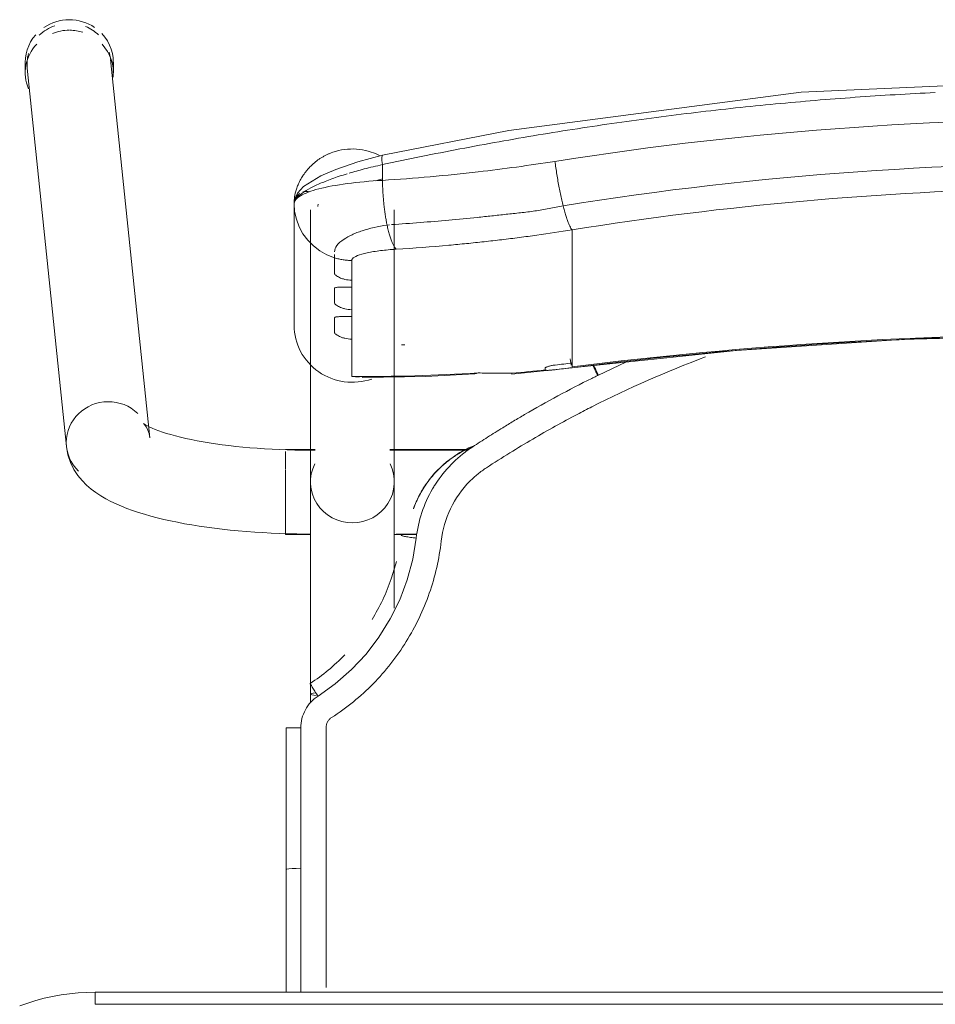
# Model space of a CAD drawing. Header units: metres. Extents: x 3 to 42.2, y -72.9 to -48.7.
# Tile 121 of 189: x 37.407 to 37.633, y -55.584 to -55.341. Entities that reach past the tile are written whole.
import ezdxf

# ---------------------------------------------------------------- set-up
doc = ezdxf.new("R2010")
doc.units = ezdxf.units.M
doc.layers.add('I-FURN', color=7, linetype='Continuous', lineweight=18)

# ---------------------------------------------------------------- blocks, each defined once
blk = doc.blocks.new('ConjuntoParaAlunoTamanho6 - CJA06_ConjuntoParaAlunoTamanho6-V18-1PAV')
at = {"layer": 'I-FURN', "color": 253, "true_color": 0xaaaaaa}
for p, q in [((-0.2643, 0.29456), (-0.2643, 0.29197)), ((-0.23354, 0.20182), (-0.24321, 0.29526)), ((-0.24254, 0.29197), (-0.24254, 0.29456)), ((-0.2638, 0.29312), (-0.25413, 0.19969)), ((-0.1979, 0.25969), (-0.1979, 0.22964)), ((-0.19385, 0.25812), (-0.19385, 0.19097)), ((-0.19207, 0.25896), (-0.19202, 0.25906)), ((-0.19202, 0.25906), (-0.19192, 0.25949)), ((-0.17315, 0.19097), (-0.17315, 0.25812)), ((-0.19734, 0.2558), (-0.19665, 0.25395)), ((-0.19665, 0.25395), (-0.1957, 0.25221)), ((-0.17493, 0.25435), (-0.17437, 0.25441)), ((-0.12923, 0.2438), (-0.12923, 0.25317)), ((-0.1957, 0.25221), (-0.19451, 0.25062)), ((-0.12923, 0.24214), (-0.12923, 0.24376)), ((-0.18366, 0.24073), (-0.18366, 0.23904)), ((-0.12923, 0.24214), (-0.12923, 0.23653)), ((-0.12923, 0.23653), (-0.12923, 0.23486)), ((-0.18366, 0.23345), (-0.18366, 0.23176)), ((-0.12923, 0.23486), (-0.12923, 0.22925)), ((-0.12923, 0.22925), (-0.12923, 0.22759)), ((-0.18366, 0.22617), (-0.18366, 0.21701)), ((-0.12923, 0.22759), (-0.12923, 0.22197)), ((-0.12923, 0.22197), (-0.12923, 0.22031)), ((-0.14414, 0.21757), (-0.12926, 0.21915)), ((-0.11598, 0.22048), (-0.1227, 0.21732)), ((-0.18366, 0.21701), (-0.1818, 0.21679)), ((-0.19271, 0.19894), (-0.2, 0.19894)), ((-0.2, 0.19844), (-0.2, 0.19411)), ((-0.19271, 0.19879), (-0.19385, 0.19879)), ((-0.19385, 0.19879), (-0.19385, 0.19845)), ((-0.19385, 0.19845), (-0.19385, 0.19764)), ((-0.15474, 0.19894), (-0.17429, 0.19894)), ((-0.15494, 0.19879), (-0.17429, 0.19879)), ((-0.2, 0.19393), (-0.2, 0.18575)), ((-0.19385, 0.19367), (-0.19385, 0.1916)), ((-0.2, 0.18573), (-0.2, 0.17922)), ((-0.19385, 0.18688), (-0.19385, 0.18582)), ((-0.19385, 0.18371), (-0.19385, 0.18582)), ((-0.2, 0.17916), (-0.2, 0.17794)), ((-0.2, 0.17794), (-0.19377, 0.17794)), ((-0.19385, 0.17809), (-0.19385, 0.17951)), ((-0.17323, 0.17794), (-0.1676, 0.17794)), ((-0.17268, 0.17809), (-0.16757, 0.17809)), ((-0.19385, 0.13857), (-0.19385, 0.13643)), ((-0.19983, 0.13021), (-0.19982, 0.0953)), ((-0.19982, 0.06488), (-0.19982, 0.0953)), ((-0.19982, 0.0953), (-0.19982, 0.09529)), ((-0.19623, 0.09556), (-0.19738, 0.09554)), ((0.247, 0.06497), (-0.247, 0.06497)), ((-0.247, 0.06497), (-0.247, 0.06197)), ((0.247, 0.06497), (-0.247, 0.06497))]:
    blk.add_line(p, q, dxfattribs=at)
at = {"layer": 'I-FURN', "color": 253, "true_color": 0xaaaaaa, "flags": 128}
for points in [[(0.0001, 0.2904), (-0.07267, 0.28721), (-0.14486, 0.2777), (-0.17603, 0.27161)], [(-0.17603, 0.27161), (-0.18218, 0.26997), (-0.18761, 0.26812), (-0.19131, 0.26652), (-0.19557, 0.2639), (-0.19708, 0.26226), (-0.19765, 0.26113), (-0.1979, 0.25971)], [(-0.17607, 0.26928), (-0.17607, 0.26831), (-0.17607, 0.26734), (-0.17607, 0.26637), (-0.17607, 0.2654)], [(-0.1979, 0.24468), (-0.1979, 0.2522), (-0.1979, 0.25971)], [(-0.1979, 0.25969), (-0.19776, 0.25773), (-0.19734, 0.2558)], [(-0.1979, 0.25969), (-0.1979, 0.25218), (-0.1979, 0.24467), (-0.1979, 0.23715), (-0.1979, 0.22964)], [(-0.19451, 0.25062), (-0.19311, 0.2492), (-0.19152, 0.24799)], [(-0.19152, 0.24799), (-0.18977, 0.24701), (-0.1879, 0.24628)], [(-0.1879, 0.24243), (-0.1879, 0.24339), (-0.1879, 0.24435), (-0.1879, 0.24532), (-0.1879, 0.24628)], [(-0.18366, 0.24561), (-0.18366, 0.24439), (-0.18366, 0.24317), (-0.18366, 0.24195), (-0.18366, 0.24073)], [(-0.1879, 0.23515), (-0.1879, 0.23603), (-0.1879, 0.23692), (-0.1879, 0.2378), (-0.1879, 0.23868)], [(-0.18366, 0.23904), (-0.18366, 0.23764), (-0.18366, 0.23624), (-0.18366, 0.23485), (-0.18366, 0.23345)], [(-0.1879, 0.22787), (-0.1879, 0.22876), (-0.1879, 0.22964), (-0.1879, 0.23052), (-0.1879, 0.23141)], [(-0.18366, 0.23176), (-0.18366, 0.23036), (-0.18366, 0.22897), (-0.18366, 0.22757), (-0.18366, 0.22617)], [(-0.12926, 0.21915), (-0.08865, 0.22342), (-0.0479, 0.2261), (-0.00707, 0.22717), (0.03376, 0.22666), (0.07455, 0.22454), (0.11521, 0.22083), (0.12946, 0.21915)], [(-0.1359, 0.2187), (-0.1359, 0.21878), (-0.1359, 0.21886), (-0.1359, 0.21893), (-0.1359, 0.21901)], [(-0.12923, 0.22031), (-0.12923, 0.22007), (-0.12923, 0.21984), (-0.12923, 0.21961), (-0.12923, 0.21937)], [(-0.18111, 0.21677), (-0.16533, 0.21701), (-0.15331, 0.21761)], [(-0.23354, 0.20182), (-0.23373, 0.20287), (-0.23403, 0.20376), (-0.23437, 0.20445), (-0.23469, 0.20492), (-0.23492, 0.20521), (-0.23505, 0.20534), (-0.23507, 0.20536)], [(-0.23507, 0.20536), (-0.23501, 0.20531), (-0.23482, 0.20518), (-0.23451, 0.20499), (-0.23408, 0.20476), (-0.23355, 0.20449), (-0.23291, 0.2042), (-0.23217, 0.20389), (-0.23133, 0.20358), (-0.23041, 0.20326), (-0.22941, 0.20294), (-0.22832, 0.20262), (-0.22717, 0.2023), (-0.22594, 0.20199), (-0.22464, 0.20169), (-0.22328, 0.2014), (-0.22186, 0.20112), (-0.22039, 0.20086), (-0.21886, 0.2006), (-0.21729, 0.20036), (-0.21567, 0.20014), (-0.214, 0.19993), (-0.2123, 0.19973), (-0.21057, 0.19956), (-0.2088, 0.1994), (-0.207, 0.19926), (-0.20518, 0.19913), (-0.20334, 0.19903), (-0.20148, 0.19894), (-0.19961, 0.19888), (-0.19772, 0.19883), (-0.19583, 0.1988), (-0.19394, 0.19879), (-0.19385, 0.19879)], [(-0.25413, 0.19969), (-0.25375, 0.19762), (-0.25311, 0.19572), (-0.25226, 0.19403), (-0.25129, 0.19256), (-0.25023, 0.19128), (-0.24913, 0.19017), (-0.24799, 0.18919), (-0.24683, 0.18832), (-0.24563, 0.18753), (-0.24441, 0.18681), (-0.24316, 0.18615), (-0.24188, 0.18553), (-0.24055, 0.18496), (-0.23919, 0.18441), (-0.23778, 0.1839), (-0.23633, 0.18341), (-0.23483, 0.18295), (-0.2333, 0.18251), (-0.23171, 0.1821), (-0.23008, 0.1817), (-0.22841, 0.18133), (-0.2267, 0.18098), (-0.22495, 0.18064), (-0.22315, 0.18033), (-0.22132, 0.18004), (-0.21946, 0.17976), (-0.21756, 0.17951), (-0.21562, 0.17928), (-0.21366, 0.17906), (-0.21168, 0.17887), (-0.20967, 0.1787), (-0.20763, 0.17855), (-0.20558, 0.17842), (-0.20352, 0.17831), (-0.20144, 0.17823), (-0.19935, 0.17816), (-0.19725, 0.17811), (-0.19515, 0.17809), (-0.19385, 0.17809)], [(-0.19385, 0.13857), (-0.19385, 0.14057), (-0.19385, 0.14257), (-0.19385, 0.14457), (-0.19385, 0.14656), (-0.19385, 0.14855), (-0.19385, 0.15053), (-0.19385, 0.15249), (-0.19385, 0.15444), (-0.19385, 0.15637), (-0.19385, 0.15827), (-0.19385, 0.16015), (-0.19385, 0.162), (-0.19385, 0.16382), (-0.19385, 0.1656), (-0.19385, 0.16735), (-0.19385, 0.16905), (-0.19385, 0.17071), (-0.19385, 0.17233), (-0.19385, 0.1739), (-0.19385, 0.17541), (-0.19385, 0.17687), (-0.19385, 0.17828), (-0.19385, 0.17963), (-0.19385, 0.18092), (-0.19385, 0.18215), (-0.19385, 0.18331), (-0.19385, 0.18441), (-0.19385, 0.18544), (-0.19385, 0.1864), (-0.19385, 0.18729), (-0.19385, 0.1881), (-0.19385, 0.18885), (-0.19385, 0.18951), (-0.19385, 0.19011), (-0.19385, 0.19062), (-0.19385, 0.19097)], [(-0.17315, 0.19097), (-0.17315, 0.19051), (-0.17315, 0.18998), (-0.17315, 0.18937), (-0.17315, 0.18869), (-0.17315, 0.18793), (-0.17315, 0.1871), (-0.17315, 0.18619), (-0.17315, 0.18522), (-0.17315, 0.18417), (-0.17315, 0.18306), (-0.17315, 0.18188), (-0.17315, 0.18064), (-0.17315, 0.17934), (-0.17315, 0.17798), (-0.17315, 0.17656), (-0.17315, 0.17508), (-0.17315, 0.17355), (-0.17315, 0.17198), (-0.17315, 0.17035), (-0.17315, 0.16868), (-0.17315, 0.16696), (-0.17315, 0.16521), (-0.17315, 0.16342), (-0.17315, 0.16159), (-0.17315, 0.15974)], [(-0.16841, 0.18438), (-0.16841, 0.18437), (-0.16841, 0.18435), (-0.16841, 0.18434), (-0.16841, 0.18432)], [(-0.16774, 0.17706), (-0.16861, 0.17188), (-0.16997, 0.16679), (-0.17181, 0.16185), (-0.17415, 0.15713), (-0.17693, 0.15265), (-0.18013, 0.14846), (-0.18374, 0.14461), (-0.18771, 0.14113), (-0.19199, 0.13805)], [(-0.19623, 0.13025), (-0.19623, 0.12331), (-0.19623, 0.11637), (-0.19623, 0.10942), (-0.19623, 0.10249), (-0.19623, 0.09556)], [(-0.19738, 0.09554), (-0.19841, 0.0955), (-0.1992, 0.09544), (-0.19969, 0.09537), (-0.19982, 0.0953)], [(-0.247, 0.06497), (-0.24912, 0.06492), (-0.25124, 0.0648), (-0.25334, 0.06459), (-0.25544, 0.06429), (-0.25753, 0.06391), (-0.2596, 0.06345), (-0.26165, 0.0629), (-0.26367, 0.06228), (-0.26567, 0.06157)], [(0.247, 0.06197), (0.1235, 0.06197), (0, 0.06197), (-0.1235, 0.06197), (-0.247, 0.06197)], [(-0.247, 0.06197), (-0.1235, 0.06197), (0, 0.06197), (0.1235, 0.06197), (0.247, 0.06197)]]:
    blk.add_lwpolyline(points, dxfattribs=at)
at = {"layer": 'I-FURN', "color": 253, "true_color": 0xaaaaaa}
for centre, major_axis, ratio, start_param, end_param in [((-0.25342, 0.29456), (0.01088, 0), 0.965926, 1.570796, 2.185058), ((-0.25342, 0.29456), (0.01088, 0), 0.965926, 0.959427, 1.570796), ((-0.25351, 0.29419), (0.01029, 0.00107), 0.967158, 1.815725, 2.256389), ((-0.25342, 0.29197), (0.01088, 0), 0.965926, 1.570796, 1.965237), ((-0.25342, 0.29197), (0.01088, 0), 0.965926, 1.257624, 1.559899), ((-0.25351, 0.29419), (0.01029, 0.00107), 0.967158, 0.685592, 1.060105), ((-0.25342, 0.29456), (0.01088, 0), 0.965926, 6.170166, 7.020457), ((-0.25342, 0.29197), (0.01088, 0), 0.965926, 2.404268, 3.526261), ((-0.25342, 0.29456), (0.01088, 0), 0.965926, 2.438822, 3.243525), ((-0.25351, 0.29419), (0.01029, 0.00107), 0.967158, 2.780211, 3.141593), ((-0.25342, 0.29197), (0.01088, 0), 0.965926, 6.182855, 7.015454), ((-0.25351, 0.29419), (0.01029, 0.00107), 0.967158, 6.18338, 6.464028), ((-0.1835, 0.22964), (-0.0144, 0), 0.978148, 0, 1.909658), ((0.0001, -0.77159), (1.0211, 0), 0.978148, 1.443771, 1.697822), ((0.0001, -0.77117), (1.0209, 0), 0.978148, 1.443771, 1.697822), ((-0.17927, 0.60128), (0.385, 0), 0.978148, 4.732926, 4.735013), ((-0.1305, 0.22908), (-0.00124, 0.00992), 0.026339, 2.463316, 2.789234), ((-0.17927, 0.60356), (0.395, 0), 0.978148, 4.828782, 4.839414), ((-0.17927, 0.60221), (0.3948, 0), 0.978148, 4.828842, 4.839414), ((-0.17927, 0.60336), (0.395, 0), 0.978148, 4.701279, 4.780293), ((-0.14501, 0.22754), (-0.00087, 0.00996), 0.018501, 2.957526, 3.350225), ((-0.17927, 0.60263), (0.395, 0), 0.978148, 4.801491, 4.822541), ((-0.24383, 0.20075), (0.01029, 0.00107), 0.967158, 1.470991, 3.041787), ((-0.24383, 0.20075), (0.01029, 0.00107), 0.967158, 0.685592, 1.470991), ((-0.24383, 0.20075), (0.01029, 0.00107), 0.967158, 3.041787, 3.827185), ((-0.1835, 0.19097), (0.01035, 0), 0.978148, 2.686587, 4.712389), ((-0.1835, 0.19097), (0.01035, 0), 0.978148, 4.712389, 6.738191), ((-0.1835, 0.13857), (0.01035, 0), 0.069756, 2.648425, 3.665191)]:
    blk.add_ellipse(centre, major_axis=major_axis, ratio=ratio, start_param=start_param, end_param=end_param, dxfattribs=at)
for points in [[(-0.03953, 0.28708), (-0.04612, 0.28677), (-0.05271, 0.28638), (-0.05929, 0.28591)], [(-0.05929, 0.28591), (-0.06588, 0.28544), (-0.07245, 0.28489), (-0.07901, 0.28427)], [(-0.09864, 0.28217), (-0.10517, 0.28139), (-0.11169, 0.28054), (-0.11819, 0.27961)], [(-0.07901, 0.28427), (-0.08557, 0.28365), (-0.09211, 0.28295), (-0.09864, 0.28217)], [(-0.11819, 0.27961), (-0.12468, 0.27869), (-0.13116, 0.27768), (-0.13762, 0.27661)], [(-0.13762, 0.27661), (-0.14407, 0.27553), (-0.15051, 0.27438), (-0.15692, 0.27316)], [(-0.15692, 0.27316), (-0.16332, 0.27194), (-0.16971, 0.27065), (-0.17607, 0.26928)], [(-0.13346, 0.2701), (-0.13339, 0.26956), (-0.13324, 0.26848), (-0.133, 0.26684), (-0.13272, 0.2652), (-0.13242, 0.26359), (-0.13211, 0.26203), (-0.13178, 0.26053), (-0.13155, 0.25959), (-0.13144, 0.25914)], [(-0.17607, 0.2654), (-0.17914, 0.26523), (-0.18504, 0.2647), (-0.19219, 0.26337), (-0.19682, 0.26165), (-0.1979, 0.26035), (-0.1979, 0.25969)], [(-0.17609, 0.26577), (-0.1767, 0.26561), (-0.17731, 0.26545), (-0.17791, 0.26528)], [(-0.17607, 0.2654), (-0.17606, 0.26498), (-0.17604, 0.26413), (-0.17598, 0.26285), (-0.1759, 0.26156), (-0.17579, 0.26028), (-0.17566, 0.25902), (-0.17551, 0.25778), (-0.17533, 0.25659), (-0.17514, 0.25544), (-0.175, 0.25471), (-0.17493, 0.25435)], [(-0.12923, 0.25317), (-0.12932, 0.25327), (-0.1295, 0.25353), (-0.1298, 0.25409), (-0.13011, 0.25481), (-0.13044, 0.25568), (-0.13077, 0.2567), (-0.1311, 0.25786), (-0.13133, 0.2587), (-0.13144, 0.25914)], [(-0.17493, 0.25435), (-0.17484, 0.25392), (-0.17465, 0.25308), (-0.17435, 0.25195), (-0.17403, 0.25093), (-0.17369, 0.25006), (-0.17335, 0.24934), (-0.173, 0.24877), (-0.17277, 0.2485), (-0.17265, 0.2484)], [(-0.14661, 0.25076), (-0.14806, 0.25058), (-0.14951, 0.25042), (-0.15095, 0.25026)], [(-0.14226, 0.2513), (-0.14371, 0.25111), (-0.14516, 0.25093), (-0.14661, 0.25076)], [(-0.15964, 0.24939), (-0.16398, 0.24899), (-0.16832, 0.24866), (-0.17265, 0.2484)], [(-0.1553, 0.2498), (-0.15675, 0.24966), (-0.15819, 0.24952), (-0.15964, 0.24939)], [(-0.15095, 0.25026), (-0.1524, 0.2501), (-0.15385, 0.24995), (-0.1553, 0.2498)], [(-0.1879, 0.24628), (-0.18756, 0.24617), (-0.18687, 0.24599), (-0.18581, 0.24578), (-0.18474, 0.24565), (-0.18402, 0.24561), (-0.18366, 0.24561)], [(-0.09625, 0.22184), (-0.10584, 0.21825), (-0.1152, 0.21414), (-0.12434, 0.2095)], [(-0.1359, 0.21901), (-0.1359, 0.21905), (-0.13586, 0.21912), (-0.13573, 0.21923), (-0.13549, 0.21935), (-0.13518, 0.21946), (-0.13479, 0.21957), (-0.13436, 0.21967), (-0.1339, 0.21974), (-0.13357, 0.21979), (-0.1334, 0.21981)], [(-0.15397, 0.21772), (-0.15349, 0.21752), (-0.153, 0.21758), (-0.15247, 0.21788)], [(-0.15247, 0.21788), (-0.15113, 0.21782), (-0.1484, 0.21775), (-0.14556, 0.21776), (-0.14412, 0.21779)], [(-0.12436, 0.21651), (-0.12717, 0.21512), (-0.13276, 0.21224), (-0.13826, 0.20916), (-0.14098, 0.20758)], [(-0.13585, 0.2186), (-0.13587, 0.21862), (-0.13589, 0.21865), (-0.1359, 0.21868), (-0.1359, 0.2187)], [(-0.1227, 0.21732), (-0.12297, 0.21719), (-0.12353, 0.21692), (-0.12408, 0.21665), (-0.12436, 0.21651)], [(-0.12289, 0.21723), (-0.12304, 0.21753), (-0.12319, 0.21783), (-0.12334, 0.21813)], [(-0.12434, 0.2095), (-0.12494, 0.2092), (-0.12615, 0.20858), (-0.12737, 0.20794), (-0.12798, 0.20762)], [(-0.12798, 0.20762), (-0.13157, 0.20574), (-0.13889, 0.20168), (-0.14651, 0.19698), (-0.1504, 0.19445)], [(-0.14098, 0.20758), (-0.14188, 0.20704), (-0.14368, 0.20597), (-0.14546, 0.20487), (-0.14635, 0.20432)], [(-0.14638, 0.20431), (-0.14762, 0.20355), (-0.1501, 0.202), (-0.15256, 0.20043), (-0.15378, 0.19963)], [(-0.15378, 0.19963), (-0.1555, 0.19851), (-0.15869, 0.19594), (-0.16134, 0.1928), (-0.1625, 0.1911)], [(-0.1568, 0.1982), (-0.15576, 0.1988), (-0.15475, 0.1993), (-0.15376, 0.19971)], [(-0.16501, 0.19076), (-0.16447, 0.19151), (-0.16331, 0.19295), (-0.16135, 0.19493), (-0.15919, 0.19669), (-0.15764, 0.19771), (-0.15683, 0.19818)], [(-0.1504, 0.19445), (-0.15113, 0.19396), (-0.15256, 0.19293), (-0.15386, 0.19174), (-0.15448, 0.19112)], [(-0.1625, 0.1911), (-0.16271, 0.1908), (-0.16313, 0.19018), (-0.16352, 0.18955), (-0.16371, 0.18924)], [(-0.15448, 0.19112), (-0.15645, 0.18912), (-0.15969, 0.18452), (-0.16124, 0.17915), (-0.16156, 0.17636)], [(-0.16371, 0.18924), (-0.16479, 0.18738), (-0.16656, 0.18343), (-0.1675, 0.1792), (-0.16774, 0.17706)], [(-0.16774, 0.17706), (-0.16823, 0.17712), (-0.16921, 0.17725), (-0.17046, 0.17746), (-0.17128, 0.17766), (-0.17147, 0.17776), (-0.17146, 0.1778)], [(-0.1854, 0.14823), (-0.18797, 0.14558), (-0.19084, 0.14321), (-0.19391, 0.14119)], [(-0.19391, 0.14119), (-0.19393, 0.14119), (-0.19385, 0.14103), (-0.19344, 0.14033), (-0.19278, 0.13928), (-0.19225, 0.13846), (-0.19199, 0.13805)], [(-0.19199, 0.13805), (-0.19265, 0.13762), (-0.19383, 0.13663), (-0.19519, 0.13473), (-0.19604, 0.13255), (-0.19622, 0.13104), (-0.19623, 0.13025)], [(-0.18863, 0.13277), (-0.18884, 0.13263), (-0.18922, 0.13231), (-0.18966, 0.1317), (-0.18994, 0.13099), (-0.19, 0.1305), (-0.19, 0.13025)], [(-0.19623, 0.13025), (-0.19672, 0.13025), (-0.1977, 0.13025), (-0.19891, 0.13024), (-0.19969, 0.13022), (-0.19984, 0.13021), (-0.19982, 0.1302)], [(-0.19982, 0.12147), (-0.19982, 0.12438), (-0.19982, 0.12729), (-0.19982, 0.1302)], [(-0.19982, 0.1302), (-0.19982, 0.12438), (-0.19982, 0.11273), (-0.19982, 0.1011), (-0.19982, 0.09529)], [(-0.19982, 0.09528), (-0.19982, 0.1011), (-0.19982, 0.10691), (-0.19982, 0.11273)], [(-0.19982, 0.09529), (-0.19982, 0.08515), (-0.19982, 0.07502), (-0.19982, 0.06488)], [(-0.19982, 0.06488), (-0.19982, 0.06818), (-0.19982, 0.07148), (-0.19982, 0.07478)]]:
    blk.add_open_spline(points, degree=3, dxfattribs=at)
for points, knots in [([(-0.13346, 0.2701), (-0.0847, 0.2778), (0.00519, 0.28415), (0.09466, 0.27626), (0.13366, 0.2701)], [-1, -1, -1, -1, -0.444444, 0, 0, 0, 0]), ([(-0.1979, 0.25971), (-0.1979, 0.26019), (-0.19783, 0.26127), (-0.19747, 0.26287), (-0.19695, 0.2643), (-0.19642, 0.26543), (-0.19585, 0.26637), (-0.19534, 0.26711), (-0.19492, 0.26766), (-0.19447, 0.26819), (-0.19382, 0.2689), (-0.19291, 0.26975), (-0.1919, 0.27053), (-0.19105, 0.27107), (-0.1904, 0.27144), (-0.18973, 0.27177), (-0.18883, 0.27217), (-0.18719, 0.27275), (-0.18474, 0.2732), (-0.18174, 0.27315), (-0.17906, 0.27255), (-0.17745, 0.27187), (-0.17679, 0.27153)], [0, 0, 0, 0, 0.0625, 0.125, 0.15625, 0.1875, 0.21875, 0.234375, 0.25, 0.265625, 0.28125, 0.3125, 0.34375, 0.359375, 0.375, 0.390625, 0.40625, 0.4375, 0.5, 0.5625, 0.625, 0.6721865, 0.6721865, 0.6721865, 0.6721865]), ([(-0.1761, 0.27156), (-0.17616, 0.27149), (-0.17627, 0.27106), (-0.17619, 0.27003), (-0.17607, 0.26928)], [0.625, 0.625, 0.625, 0.625, 0.75, 1, 1, 1, 1]), ([(-0.17607, 0.2654), (-0.1682, 0.2659), (-0.154, 0.26716), (-0.13977, 0.2691), (-0.13346, 0.2701)], [-1, -1, -1, -1, -0.444444, 0, 0, 0, 0]), ([(-0.13144, 0.25914), (-0.08343, 0.26683), (0.00512, 0.27318), (0.09323, 0.26529), (0.13164, 0.25914)], [-1, -1, -1, -1, -0.444444, 0, 0, 0, 0]), ([(-0.18427, 0.26719), (-0.1831, 0.26754), (-0.18043, 0.26828), (-0.1776, 0.26895), (-0.17607, 0.26928)], [0.7671689, 0.7671689, 0.7671689, 0.7671689, 0.875, 1, 1, 1, 1]), ([(-0.1979, 0.25971), (-0.1979, 0.26034), (-0.19688, 0.26187), (-0.19282, 0.26411), (-0.18865, 0.26578), (-0.18616, 0.26662), (-0.18482, 0.26703)], [0, 0, 0, 0, 0.25, 0.5, 0.625, 0.75, 0.75, 0.75, 0.75]), ([(-0.19421, 0.2626), (-0.1945, 0.26266), (-0.19502, 0.2627), (-0.19554, 0.2626), (-0.19576, 0.26254)], [0.5473049, 0.5473049, 0.5473049, 0.5473049, 0.625, 0.6812684, 0.6812684, 0.6812684, 0.6812684]), ([(0.12943, 0.25317), (0.08224, 0.26075), (-0.00484, 0.26702), (-0.09148, 0.25924), (-0.12923, 0.25317)], [-1, -1, -1, -1, -0.444444, 0, 0, 0, 0]), ([(-0.1965, 0.2622), (-0.19671, 0.26207), (-0.1971, 0.26176), (-0.19769, 0.26096), (-0.1979, 0.26021), (-0.1979, 0.25971)], [0.75, 0.75, 0.75, 0.75, 0.8125, 0.875, 1, 1, 1, 1]), ([(-0.17381, 0.25447), (-0.17147, 0.25462), (-0.16677, 0.25497), (-0.1597, 0.25557), (-0.1538, 0.25614), (-0.14908, 0.25663), (-0.14554, 0.25703), (-0.14198, 0.25739), (-0.13843, 0.25782), (-0.13492, 0.25842), (-0.13259, 0.25889), (-0.13144, 0.25914)], [0, 0, 0, 0, 0.166667, 0.333333, 0.5, 0.583333, 0.666667, 0.75, 0.833333, 0.916667, 1, 1, 1, 1]), ([(-0.1879, 0.24778), (-0.18791, 0.24829), (-0.1875, 0.24933), (-0.18588, 0.25077), (-0.184, 0.25182), (-0.1824, 0.2525), (-0.17978, 0.25344), (-0.17715, 0.25404), (-0.17493, 0.25435)], [0, 0, 0, 0, 0.2, 0.4, 0.55, 0.625, 0.7, 1, 1, 1, 1]), ([(-0.12923, 0.25317), (-0.13213, 0.25271), (-0.13647, 0.25207), (-0.14082, 0.25148), (-0.14226, 0.2513)], [-1, -1, -1, -1, -0.8, -0.7, -0.7, -0.7, -0.7]), ([(-0.17265, 0.2484), (-0.17333, 0.24836), (-0.17532, 0.24821), (-0.17777, 0.24791), (-0.17985, 0.24753), (-0.18163, 0.2471), (-0.18322, 0.24646), (-0.18366, 0.2459), (-0.18366, 0.24561)], [-1, -1, -1, -1, -0.888889, -0.666667, -0.555556, -0.444444, -0.222222, 0, 0, 0, 0]), ([(-0.1879, 0.24628), (-0.1879, 0.24644), (-0.1879, 0.2467), (-0.1879, 0.247), (-0.1879, 0.2471)], [0, 0, 0, 0, 0.4, 0.6, 0.6, 0.6, 0.6]), ([(-0.18366, 0.24073), (-0.18428, 0.24075), (-0.18512, 0.24088), (-0.18609, 0.24117), (-0.18671, 0.24142), (-0.18723, 0.2417), (-0.18762, 0.24198), (-0.18784, 0.24222), (-0.1879, 0.24236), (-0.1879, 0.24243)], [0, 0, 0, 0, 0.25, 0.375, 0.5, 0.625, 0.75, 0.875, 1, 1, 1, 1]), ([(-0.1879, 0.23868), (-0.1879, 0.23875), (-0.18784, 0.23885), (-0.18762, 0.23896), (-0.18723, 0.23902), (-0.18671, 0.23904), (-0.18609, 0.23904), (-0.18512, 0.23903), (-0.18428, 0.23902), (-0.18366, 0.23904)], [0, 0, 0, 0, 0.125, 0.25, 0.375, 0.5, 0.625, 0.75, 1, 1, 1, 1]), ([(-0.18366, 0.23345), (-0.18428, 0.23348), (-0.18512, 0.2336), (-0.18609, 0.23389), (-0.18671, 0.23414), (-0.18723, 0.23442), (-0.18762, 0.2347), (-0.18784, 0.23494), (-0.1879, 0.23508), (-0.1879, 0.23515)], [0, 0, 0, 0, 0.25, 0.375, 0.5, 0.625, 0.75, 0.875, 1, 1, 1, 1]), ([(-0.1879, 0.23141), (-0.1879, 0.23147), (-0.18784, 0.23158), (-0.18762, 0.23168), (-0.18723, 0.23174), (-0.18671, 0.23176), (-0.18609, 0.23176), (-0.18512, 0.23175), (-0.18428, 0.23175), (-0.18366, 0.23176)], [0, 0, 0, 0, 0.125, 0.25, 0.375, 0.5, 0.625, 0.75, 1, 1, 1, 1]), ([(-0.18366, 0.22617), (-0.18428, 0.2262), (-0.18512, 0.22633), (-0.18609, 0.22661), (-0.18671, 0.22687), (-0.18723, 0.22714), (-0.18762, 0.22742), (-0.18784, 0.22767), (-0.1879, 0.22781), (-0.1879, 0.22787)], [0, 0, 0, 0, 0.25, 0.375, 0.5, 0.625, 0.75, 0.875, 1, 1, 1, 1]), ([(-0.12335, 0.21813), (-0.12356, 0.21856), (-0.12382, 0.21909), (-0.12404, 0.21956), (-0.12409, 0.21966)], [0, 0, 0, 0, 0.25, 0.3176224, 0.3176224, 0.3176224, 0.3176224]), ([(-0.12387, 0.21964), (-0.12371, 0.21933), (-0.12333, 0.21859), (-0.12291, 0.21776), (-0.1227, 0.21732)], [0.5369273, 0.5369273, 0.5369273, 0.5369273, 0.75, 1, 1, 1, 1]), ([(-0.1334, 0.21866), (-0.1337, 0.21862), (-0.13425, 0.21856), (-0.13488, 0.2185), (-0.13529, 0.21849), (-0.13555, 0.2185), (-0.13573, 0.21853), (-0.13582, 0.21857), (-0.13585, 0.2186)], [0, 0, 0, 0, 0.25, 0.5, 0.625, 0.75, 0.875, 1, 1, 1, 1]), ([(-0.1535, 0.1999), (-0.15406, 0.19967), (-0.15585, 0.19886), (-0.15753, 0.19787), (-0.15863, 0.1971)], [0.6367527, 0.6367527, 0.6367527, 0.6367527, 0.75, 1, 1, 1, 1]), ([(-0.15863, 0.1971), (-0.16081, 0.19558), (-0.16383, 0.19273), (-0.16686, 0.18807), (-0.16796, 0.18563), (-0.16841, 0.18438)], [0, 0, 0, 0, 0.5, 0.75, 1, 1, 1, 1]), ([(-0.16841, 0.18432), (-0.16799, 0.18547), (-0.16725, 0.18714), (-0.16604, 0.18925), (-0.16537, 0.19026), (-0.16501, 0.19076)], [0, 0, 0, 0, 0.5, 0.75, 1, 1, 1, 1]), ([(-0.16156, 0.17636), (-0.16208, 0.17191), (-0.16353, 0.16549), (-0.16692, 0.15729), (-0.1701, 0.15145), (-0.17391, 0.14602), (-0.17976, 0.13936), (-0.18487, 0.13521), (-0.18863, 0.13277)], [0, 0, 0, 0, 0.25, 0.375, 0.5, 0.625, 0.75, 1, 1, 1, 1]), ([(-0.17264, 0.17129), (-0.173, 0.16984), (-0.17448, 0.16483), (-0.17671, 0.16011), (-0.17864, 0.15696)], [0.1492319, 0.1492319, 0.1492319, 0.1492319, 0.25, 0.5, 0.5, 0.5, 0.5]), ([(-0.19, 0.13025), (-0.19, 0.12863), (-0.19, 0.12547), (-0.19, 0.12092), (-0.19, 0.1173), (-0.19, 0.1145), (-0.19, 0.11243), (-0.19, 0.11052), (-0.19, 0.10828), (-0.19, 0.10624), (-0.19, 0.10408), (-0.19, 0.10228), (-0.19, 0.10023), (-0.19, 0.09774), (-0.19, 0.09515), (-0.19, 0.09189), (-0.19, 0.08842), (-0.19, 0.08419), (-0.19, 0.08049), (-0.19, 0.07684), (-0.19, 0.07351), (-0.19, 0.07081), (-0.19, 0.0683), (-0.19, 0.06666), (-0.19, 0.06612)], [0, 0, 0, 0, 0.03125, 0.0625, 0.09375, 0.109375, 0.125, 0.140625, 0.15625, 0.1875, 0.203125, 0.21875, 0.234375, 0.25, 0.265625, 0.28125, 0.3125, 0.328125, 0.34375, 0.359375, 0.3671875, 0.375, 0.3828125, 0.3865101, 0.3865101, 0.3865101, 0.3865101]), ([(-0.19623, 0.06488), (-0.19623, 0.06802), (-0.19623, 0.0747), (-0.19623, 0.0849), (-0.19623, 0.09203), (-0.19623, 0.09556)], [0.8397159, 0.8397159, 0.8397159, 0.8397159, 0.8888889, 0.9444444, 1, 1, 1, 1])]:
    blk.add_open_spline(points, degree=3, knots=knots, dxfattribs=at)
blk = doc.blocks.new('4 GRE - ESCOLA DE CINEMA E AUDIOVISUAL CINE REX R07_rvt-1-1PAV')
at = {"layer": 'I-FURN', "color": 253, "lineweight": 18, "true_color": 0xaaaaaa}
blk.add_blockref('ConjuntoParaAlunoTamanho6 - CJA06_ConjuntoParaAlunoTamanho6-V18-1PAV', (37.67274, -55.6463), dxfattribs=at)

msp = doc.modelspace()

# ---------------------------------------------------------------- block references
at = {"lineweight": 5}
msp.add_blockref('4 GRE - ESCOLA DE CINEMA E AUDIOVISUAL CINE REX R07_rvt-1-1PAV', (0, 0), dxfattribs=at)

doc.saveas('drawing.dxf')
